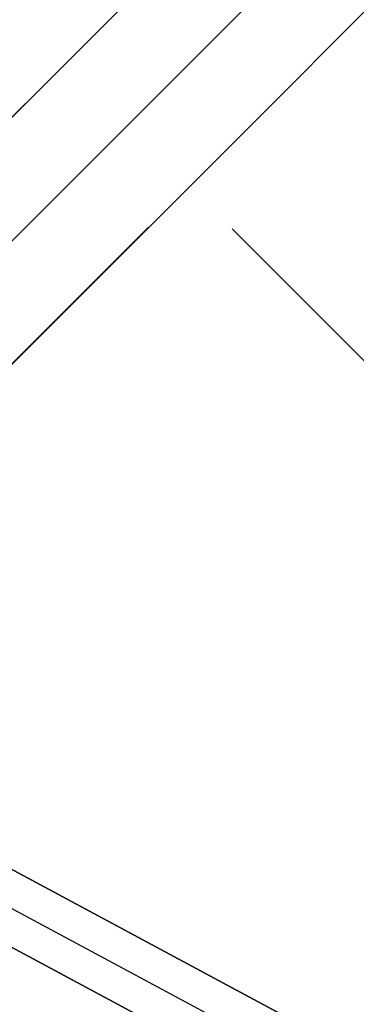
# Model space of a CAD drawing. Header units: millimetres. Extents: x -1690 to 192, y -898 to 54.
# Tile 115 of 256: x -1662.49 to -1659.59, y 40.06 to 48.53. Entities that reach past the tile are written whole.
import ezdxf

# ---------------------------------------------------------------- set-up
doc = ezdxf.new("R2010")
doc.units = ezdxf.units.MM
doc.header["$MEASUREMENT"] = 0
doc.layers.add('OVIDIO 186x93x72h', color=7, linetype='Continuous')

msp = doc.modelspace()

# ---------------------------------------------------------------- linework, layer by layer
at = {"layer": 'OVIDIO 186x93x72h', "extrusion": (0.9998841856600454, -0.0002316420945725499, 0.01521714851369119)}
msp.add_lwpolyline([(53.4848788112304, 22.56690046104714), (42.52207979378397, 742.6571786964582)], dxfattribs=at)
at = {"layer": 'OVIDIO 186x93x72h'}
for points in [[(-1656.959053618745, 53.28244048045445), (-1689.485310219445, 20.75618387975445)], [(-1689.485310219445, 20.75618387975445), (-1656.959053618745, 53.28244048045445)], [(-1656.42872637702, 52.75211323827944), (-1688.95498297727, 20.22585663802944)], [(-1655.898396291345, 52.22178315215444), (-1688.424652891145, 19.69552655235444)], [(-1688.424652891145, 19.69552655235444), (-1655.898396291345, 52.22178315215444)], [(-1662.439134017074, 47.80236577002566), (-1684.005235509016, 26.23626427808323)], [(-1661.37847384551, 46.74170559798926), (-1682.944575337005, 25.17560410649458)], [(-1624.467341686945, 10.53799658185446), (-1660.658703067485, 46.72935796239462)]]:
    msp.add_lwpolyline(points, dxfattribs=at)
at = {"layer": 'OVIDIO 186x93x72h', "extrusion": (-0.0002316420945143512, 0.9998841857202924, 0.01521714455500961)}
for points in [[(1667.909362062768, 716.6406147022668), (1656.946665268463, -3.442761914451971)], [(1656.946665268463, -3.442761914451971), (1667.909362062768, 716.6406147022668)]]:
    msp.add_lwpolyline(points, dxfattribs=at)
at = {"layer": 'OVIDIO 186x93x72h', "extrusion": (0.9998846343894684, -0.0002316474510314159, 0.015187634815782)}
for points in [[(52.89035198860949, 22.49623135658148), (41.9058953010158, 742.5933870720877)], [(41.9058953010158, 742.5933870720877), (52.89035198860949, 22.49623135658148)]]:
    msp.add_lwpolyline(points, dxfattribs=at)
at = {"layer": 'OVIDIO 186x93x72h', "extrusion": (0.999884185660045, -0.0002316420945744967, 0.01521714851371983)}
msp.add_lwpolyline([(51.98503791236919, 22.54312027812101), (41.02213556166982, 742.6401859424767)], dxfattribs=at)
at = {"layer": 'OVIDIO 186x93x72h', "extrusion": (-0.0002316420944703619, 0.9998841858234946, 0.01521713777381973)}
for points in [[(1655.886253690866, -3.426617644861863), (1666.848955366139, 716.6567588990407)], [(1666.848955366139, 716.6567588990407), (1655.886253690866, -3.426617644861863)]]:
    msp.add_lwpolyline(points, dxfattribs=at)
at = {"layer": 'OVIDIO 186x93x72h', "extrusion": (0.9998844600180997, -0.0002316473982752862, 0.01519911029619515)}
for points in [[(40.8565507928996, 742.6083936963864), (51.83286371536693, 22.50138434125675)], [(51.83286371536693, 22.50138434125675), (40.8565507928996, 742.6083936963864)]]:
    msp.add_lwpolyline(points, dxfattribs=at)
at = {"layer": 'OVIDIO 186x93x72h', "extrusion": (-0.01521891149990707, -0.01521891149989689, 0.9997683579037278)}
msp.add_lwpolyline([(-1656.807088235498, 53.62012732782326), (-1656.770907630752, 53.65539703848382), (-1656.733779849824, 53.68980273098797), (-1656.695736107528, 53.72330685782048), (-1656.656809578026, 53.75587339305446), (-1656.617035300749, 53.78746795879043), (-1656.576450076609, 53.81805794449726), (-1656.535092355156, 53.84761261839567), (-1656.493002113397, 53.87610323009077), (-1656.450220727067, 53.90350310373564), (-1656.40679083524, 53.92978772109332), (-1656.362756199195, 53.95493479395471), (-1656.318161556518, 53.97892432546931), (-1656.273052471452, 54.00173866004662), (-1656.227475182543, 54.02336252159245), (-1656.181476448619, 54.04378303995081), (-1656.135103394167, 54.06298976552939), (-1656.088403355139, 54.08097467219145), (-1656.041423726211, 54.09773214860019), (-1655.994211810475, 54.11325897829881), (-1655.946814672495, 54.12755430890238), (-1655.899278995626, 54.14061961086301), (-1655.851650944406, 54.15245862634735), (-1655.803976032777, 54.1630773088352), (-1655.756298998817, 54.17248375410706), (-1655.708663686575, 54.18068812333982), (-1655.66111293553, 54.18770255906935), (-1655.613688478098, 54.19354109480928), (-1655.566430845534, 54.19821955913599), (-1655.519379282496, 54.20175547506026), (-1655.472571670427, 54.20416795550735), (-1655.426044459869, 54.20547759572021), (-1655.379832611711, 54.2057063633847), (-1655.333565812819, 54.20486551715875), (-1655.2869971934, 54.20293679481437), (-1655.240162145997, 54.19989860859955), (-1655.193097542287, 54.19573077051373), (-1655.145841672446, 54.19041460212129), (-1655.098434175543, 54.18393304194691), (-1655.050915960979, 54.17627074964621), (-1655.003329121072, 54.16741420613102), (-1654.955716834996, 54.15735180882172), (-1654.908123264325, 54.14607396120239), (-1654.860593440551, 54.13357315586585), (-1654.813173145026, 54.11984405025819), (-1654.76590878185, 54.1048835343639), (-1654.718847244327, 54.08869078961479), (-1654.672035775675, 54.07126733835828), (-1654.625521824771, 54.05261708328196), (-1654.579352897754, 54.03274633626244), (-1654.533576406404, 54.01166383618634), (-1654.488239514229, 53.98938075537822), (-1654.44338898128, 53.96591069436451), (-1654.399071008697, 53.94126966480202), (-1654.355331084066, 53.9154760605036), (-1654.312213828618, 53.88855061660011), (-1654.269762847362, 53.86051635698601), (-1654.228020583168, 53.831398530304), (-1654.187028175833, 53.80122453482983), (-1654.14682532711, 53.77002383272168), (-1654.107450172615, 53.73782785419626), (-1654.068939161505, 53.70466989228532), (-1654.031326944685, 53.67058498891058), (-1653.994646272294, 53.63560981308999), (-1653.958927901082, 53.59978253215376)], dxfattribs=at)
at = {"layer": 'OVIDIO 186x93x72h', "extrusion": (-0.01521891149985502, -0.01521891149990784, 0.9997683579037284)}
msp.add_lwpolyline([(-1655.746550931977, 52.55934430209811), (-1655.737768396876, 52.56791193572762), (-1655.728737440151, 52.57629849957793), (-1655.719463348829, 52.58449369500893), (-1655.709951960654, 52.59248741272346), (-1655.700209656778, 52.60026976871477), (-1655.690243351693, 52.60783113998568), (-1655.680060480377, 52.61516219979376), (-1655.669668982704, 52.62225395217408), (-1655.659077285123, 52.62909776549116), (-1655.648294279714, 52.63568540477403), (-1655.637329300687, 52.64200906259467), (-1655.626192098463, 52.64806138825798), (-1655.614892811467, 52.65383551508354), (-1655.603441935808, 52.65932508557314), (-1655.591850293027, 52.66452427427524), (-1655.580128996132, 52.66942780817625), (-1655.568289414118, 52.67403098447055), (-1655.556343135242, 52.67832968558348), (-1655.544301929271, 52.68232039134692), (-1655.532177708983, 52.68600018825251), (-1655.519982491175, 52.68936677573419), (-1655.507728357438, 52.69241846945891), (-1655.495427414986, 52.69515420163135), (-1655.483091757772, 52.69757351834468), (-1655.470733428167, 52.69967657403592), (-1655.458364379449, 52.70146412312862), (-1655.445996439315, 52.70293750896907), (-1655.433641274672, 52.70409865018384), (-1655.421310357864, 52.70495002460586), (-1655.409014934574, 52.70549465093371), (-1655.396765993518, 52.70573606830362), (-1655.384574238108, 52.70567831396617), (-1655.372360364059, 52.70532219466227), (-1655.360099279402, 52.7046637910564), (-1655.347801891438, 52.70369940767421), (-1655.335479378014, 52.70242586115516), (-1655.323143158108, 52.70084050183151), (-1655.310804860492, 52.69894123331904), (-1655.298476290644, 52.69672652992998), (-1655.286169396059, 52.69419545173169), (-1655.27389623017, 52.69134765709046), (-1655.261668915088, 52.6881834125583), (-1655.249499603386, 52.68470359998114), (-1655.23740043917, 52.6809097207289), (-1655.22538351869, 52.67680389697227), (-1655.21346085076, 52.67238886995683), (-1655.201644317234, 52.66766799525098), (-1655.189945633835, 52.66264523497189), (-1655.178376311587, 52.65732514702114), (-1655.166947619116, 52.65171287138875), (-1655.155670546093, 52.64581411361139), (-1655.14455576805, 52.6396351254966), (-1655.133613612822, 52.6331826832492), (-1655.122854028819, 52.62646406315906), (-1655.112286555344, 52.61948701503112), (-1655.101920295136, 52.61225973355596), (-1655.09176388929, 52.60479082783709), (-1655.081825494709, 52.59708928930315), (-1655.072112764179, 52.58916445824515), (-1655.062632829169, 52.58102598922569), (-1655.053392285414, 52.5726838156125), (-1655.044397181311, 52.56414811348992), (-1655.03565300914, 52.55542926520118), (-1655.027164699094, 52.54653782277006)], dxfattribs=at)
at = {"layer": 'OVIDIO 186x93x72h', "extrusion": (0, 1, 0)}
for points in [[(1663.790552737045, 717.3330877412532), (749.1110923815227, 717.333087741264)], [(749.1110923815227, 715.0847275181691), (1663.411021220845, 715.0847275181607)], [(1663.411021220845, 715.0847275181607), (749.1110923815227, 715.0847275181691)], [(1663.791935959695, 716.9884583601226), (749.1110923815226, 716.9884583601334)], [(749.1110923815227, 718.8735819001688), (1663.790552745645, 718.8735819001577)], [(1663.790552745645, 718.8735819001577), (749.1110923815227, 718.8735819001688)], [(1663.790552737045, 717.373581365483), (749.1110923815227, 717.3735818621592)], [(749.1110923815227, 717.3735818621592), (1663.790552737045, 717.373581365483)]]:
    msp.add_lwpolyline(points, dxfattribs=at)
at = {"layer": 'OVIDIO 186x93x72h', "extrusion": (0.265507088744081, 0.8812084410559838, -0.3911235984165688)}
for points in [[(1560.848365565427, 428.9805022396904), (1606.468101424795, 488.2006264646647)], [(1606.468101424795, 488.2006264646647), (1560.848365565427, 428.9805022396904)]]:
    msp.add_lwpolyline(points, dxfattribs=at)
at = {"layer": 'OVIDIO 186x93x72h', "extrusion": (0.2028516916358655, -0.1089792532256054, 0.973126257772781)}
for points in [[(-750.5095210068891, 1609.817011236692), (-750.5095210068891, 1449.161166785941)], [(-750.5095210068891, 1449.161166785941), (-750.5095210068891, 1609.817011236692)]]:
    msp.add_lwpolyline(points, dxfattribs=at)
at = {"layer": 'OVIDIO 186x93x72h', "extrusion": (0.2028516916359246, -0.1089792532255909, 0.9731262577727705)}
msp.add_lwpolyline([(-750.8049910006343, 1609.81701123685), (-750.8049910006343, 1449.161166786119)], dxfattribs=at)
at = {"layer": 'OVIDIO 186x93x72h', "extrusion": (0.2655604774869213, 0.8811853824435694, -0.3911393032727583)}
for points in [[(1560.843984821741, 427.4986469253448), (1607.164284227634, 487.6169424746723)], [(1607.164284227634, 487.6169424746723), (1560.843984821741, 427.4986469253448)]]:
    msp.add_lwpolyline(points, dxfattribs=at)
at = {"layer": 'OVIDIO 186x93x72h', "extrusion": (7.538766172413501e-07, 0.9999999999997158, 0)}
for points in [[(749.1111233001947, 716.4277468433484), (1663.411052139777, 716.4263683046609)], [(1663.411052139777, 716.4263683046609), (749.1111233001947, 716.4277468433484)]]:
    msp.add_lwpolyline(points, dxfattribs=at)
at = {"layer": 'OVIDIO 186x93x72h', "extrusion": (0.2028516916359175, -0.1089792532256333, 0.9731262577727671)}
for points in [[(-751.1004609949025, 1609.817011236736), (-751.1004609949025, 1449.161166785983)], [(-751.1004609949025, 1449.161166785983), (-751.1004609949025, 1609.817011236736)]]:
    msp.add_lwpolyline(points, dxfattribs=at)

doc.saveas('drawing.dxf')
